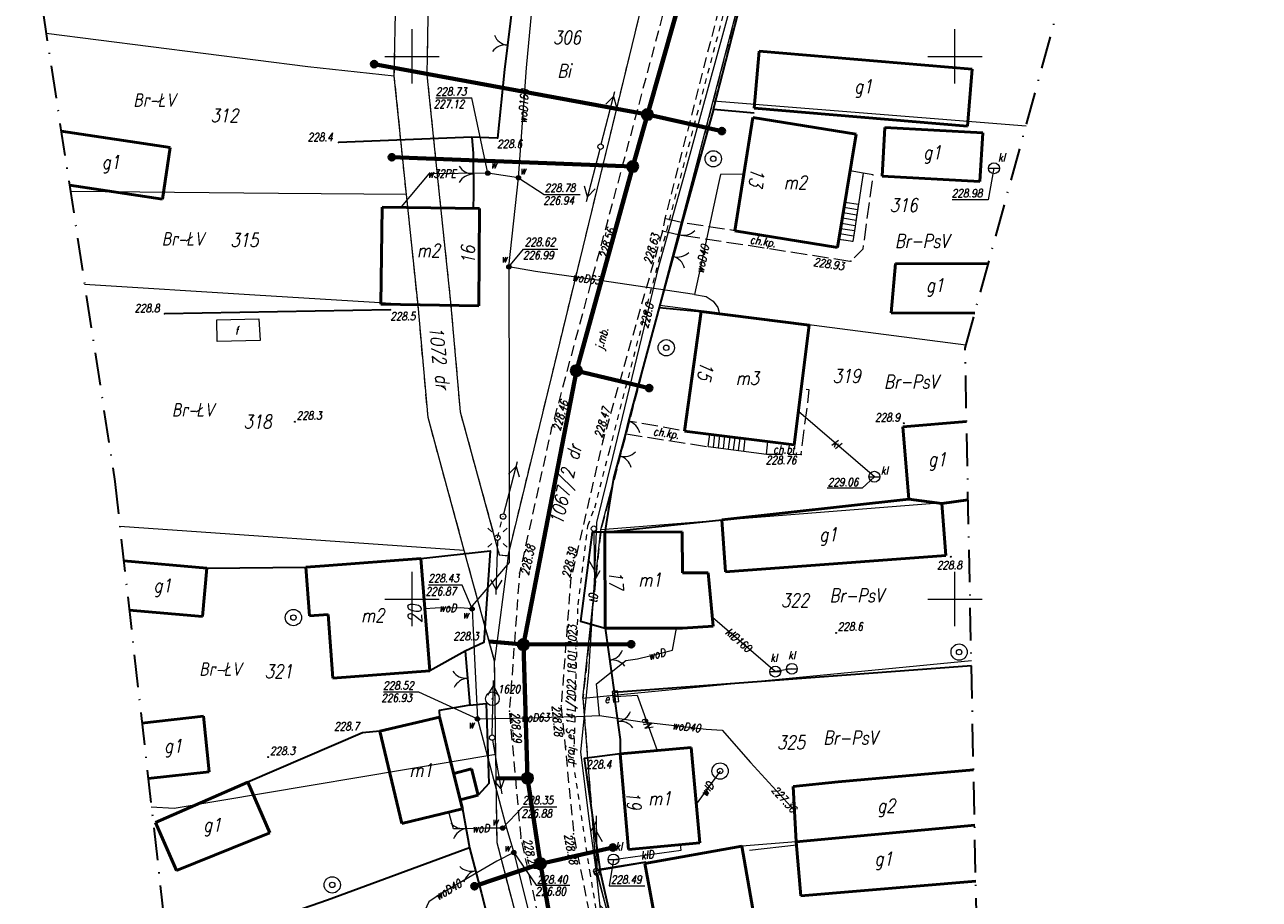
# Model space of a CAD drawing. Header units: millimetres. Extents: x 7436010 to 7436992, y 5663514 to 5666647.
# Tile 14 of 45: x 7436214 to 7436328, y 5663972 to 5664053. Entities that reach past the tile are written whole.
import ezdxf
from ezdxf.enums import TextEntityAlignment as Align

# ---------------------------------------------------------------- set-up
doc = ezdxf.new("R2010")
doc.units = ezdxf.units.MM
doc.header["$PDSIZE"] = 1
for name, pattern in [('1', [0]), ('2_EGBU_A', [0]), ('3', [1, 0.5, -0.5]), ('GAK', [3.5, 2, -0.75, 0, -0.75]), ('GDE', [0]), ('GUZ', [1.5, 1, -0.5]), ('KOC', [2, 1.5, -0.5]), ('KOU', [1.5, 1, -0.5])]:
    doc.linetypes.add(name, pattern=pattern)
for name, color, linetype, lineweight in [('1 OGRODZENIE', 7, 'BGT', 35), ('15 PRZEWODY KL', 34, 'Continuous', 18), ('17 SŁUPY TELEKOMUNIKACYJNE', 30, 'Continuous', 18), ('18 LINIE TELEKOMUNIAKCYJNE', 30, 'Continuous', 18), ('2 BRAMY FURTKI', 7, 'Continuous', 18), ('22 SŁUPY eN', 1, 'Continuous', 18), ('23 LINIE eN', 1, 'Continuous', 18), ('24 LATARNIA', 1, 'Continuous', 18), ('27 ZASUWY WODOCIĄGOWE ISTN', 5, 'Continuous', 18), ('28 STUDNIA GŁEBINOWA', 5, 'Continuous', 18), ('31 SZAMBO OSADNIK', 34, 'Continuous', 18), ('34 CHODNIKI KP BT', 7, 'KOC', 18), ('35 SCHODY TARASY', 7, 'Continuous', 18), ('36 SZAFA eN', 1, 'Continuous', 18), ('37 PRZEWODY PODZIEMNE eN', 1, 'Continuous', 18), ('38 FUNDAMENT', 7, 'Continuous', 18), ('4 JEZDNIA MB', 7, 'KOU', 18), ('42 RZĘDNE WODOCIĄG', 5, 'Continuous', 18), ('43 RZĘDNE KL', 34, 'Continuous', 18), ('_AA_Kanalizacja grawitacyjna - trasa', 244, 'Continuous', 70), ('_AA_Odcinki boczne grawitacyjne 160mm - trasa', 30, 'Continuous', 70), ('_AA_Studnia kanalizacyjna bet.1000mm - symbol', 24, 'Continuous', 40), ('_AA_Studnia kanalizacyjna PP 600mm - symbol', 24, 'Continuous', 40), ('Dzialki', 7, 'GDE', 18), ('DZIALKI_SYT-WYS_T_0', 7, 'Continuous', 18), ('Działki zarys', 7, 'Continuous', 18), ('EADTD_T_0', 7, 'Continuous', 18), ('EBTPO_L_2', 7, '1', 18), ('EDZPD_L_1', 7, 'GDE', 18), ('EDZPP_T_0', 7, 'Continuous', 18), ('EDZTD_T_0', 7, 'Continuous', 18), ('EGBB_E_T_0', 7, 'Continuous', 18), ('EGBB_L_0', 7, '2_EGBU_A', 50), ('Podzial_sekcyjny_krzyze', 7, 'Continuous', 13), ('Punkty', 7, 'Continuous', 18), ('PunPOMIAR1', 7, 'Continuous', 18), ('RzedPOMIAR1', 7, 'Continuous', 18), ('SIEC_ENERGETYCZNA_L_0', 1, '3', 18), ('SZNPS_T_0', 7, 'Continuous', 18), ('SZNPS_T_3', 7, 'Continuous', 18), ('SZOPO_L_0', 7, 'BGT', 35), ('UWWOA_T_0', 5, 'Continuous', 18), ('UWWOO_T_0', 5, 'Continuous', 18), ('UWWPA_T_0', 5, 'Continuous', 18), ('UWWPO_L_0', 5, '1', 18), ('UŻYTKI LINIE', 96, 'GUZ', 18), ('UŻYTKI OZNACZENIE', 96, 'Continuous', 18), ('WEKTOR BUDYNKI', 7, 'Continuous', 50), ('WEKTOR PRZEWODY kl', 34, 'Continuous', 18), ('WEKTOR PRZEWODY TELEKOMUNIKACYJNE', 30, 'Continuous', 18), ('WEKTOR PRZEWODY wl', 5, 'Continuous', 18), ('WEKTOR RZĘDNE TELE', 30, 'Continuous', 18), ('WEKTOR RZĘDNE TERENU', 7, 'Continuous', 18), ('WEKTOR RZĘDNE WODOCIĄG wo', 5, 'Continuous', 18), ('WEKTOR SCHODY', 7, 'Continuous', 18), ('WEKTOR STUDNIA GŁĘBINOWA', 5, 'Continuous', 18), ('WEKTOR SZAMBO', 34, 'Continuous', 18), ('WEKTOR WODOCIĄGI wo', 5, 'Continuous', 18), ('WEKTOR ZASUWY wo', 5, 'Continuous', 18), ('ZAKRES MAPY', 1, 'GAK', 35)]:
    doc.layers.add(name, color=color, linetype=linetype, lineweight=lineweight)
for name, color, linetype in [('_AA_Studnia kanalizacyjna bet.1000mm - plamki', 255, 'Continuous'), ('_AA_Studnia kanalizacyjna PP 600mm - plamki', 24, 'Continuous'), ('_map', 7, 'Continuous')]:
    doc.layers.add(name, color=color, linetype=linetype)
doc.styles.add('K1_ACAD', font='romans.shx', dxfattribs={"width": 0.8, "oblique": 12})
doc.linetypes.add('BGT', pattern='A,3.75,[133,ltypeshp.shx,S=0.1875,R=0,X=0,Y=0],3.75', length=7.5)

# ---------------------------------------------------------------- blocks, each defined once
blk = doc.blocks.new('GRO')
at = {"linetype": 'Continuous'}
blk.add_circle((0, 0), 0.045, dxfattribs=at)
blk = doc.blocks.new('GRT')
at = {"linetype": 'Continuous'}
blk.add_circle((0, 0), 0.25, dxfattribs=at)
blk = doc.blocks.new('OSP')
at = {"linetype": 'Continuous'}
for radius in [0.625, 0.045]:
    blk.add_circle((0, 0), radius, dxfattribs=at)
blk = doc.blocks.new('ZAS')
at = {"linetype": 'Continuous'}
for radius in [0.2, 0.175, 0.15, 0.125, 0.1, 0.075, 0.05, 0.025, 0.00715]:
    blk.add_circle((0, 0), radius, dxfattribs=at)
blk = doc.blocks.new('BGB')
at = {"linetype": 'Continuous'}
for centre, start, end in [((-1.5, 0), 359.9995, 60), ((1.5, 0), 120, 180.0005)]:
    blk.add_arc(centre, 1.5, start, end, dxfattribs=at)
blk = doc.blocks.new('STD')
at = {"linetype": 'Continuous'}
for radius in [0.75, 0.25]:
    blk.add_circle((0, 0), radius, dxfattribs=at)
blk = doc.blocks.new('SZB')
at = {"linetype": 'Continuous'}
blk.add_line((-0.5, 0), (0.5, 0), dxfattribs=at)
blk.add_circle((0, 0), 0.5, dxfattribs=at)
blk = doc.blocks.new('STE')
at = {"linetype": 'Continuous'}
for p, q in [((0.5, 0.25), (-0.5, 0.25)), ((-0.5, 0.25), (-0.5, -0.25)), ((0.5, -0.25), (0.5, 0.25)), ((-0.5, -0.25), (0.5, -0.25))]:
    blk.add_line(p, q, dxfattribs=at)
blk = doc.blocks.new('SLS')
at = {"linetype": 'Continuous'}
blk.add_circle((0, 0), 0.25, dxfattribs=at)
blk = doc.blocks.new('PLT')
at = {"linetype": 'Continuous'}
for p, q in [((0.25, 0), (5.25, 0)), ((3.76605, 0), (2.9, -0.5)), ((3.9, 0.5), (4.76605, 0))]:
    blk.add_line(p, q, dxfattribs=at)
blk = doc.blocks.new('SUSM04_01')
at = {"linetype": 'Continuous'}
blk.add_circle((0, 0), 0.25, dxfattribs=at)
blk = doc.blocks.new('PNN')
at = {"linetype": 'Continuous'}
for p, q in [((0.25, 0), (5.25, 0)), ((3.9, 0.5), (4.76605, 0)), ((4.76605, 0), (3.9, -0.5))]:
    blk.add_line(p, q, dxfattribs=at)
blk = doc.blocks.new('LAT')
at = {"linetype": 'Continuous'}
for p, q in [((-0.53035, 0.53035), (-0.8839, 0.8839)), ((0.53035, 0.53035), (0.8839, 0.8839)), ((-0.53035, -0.53035), (-0.8839, -0.8839)), ((0.53035, -0.53035), (0.8839, -0.8839))]:
    blk.add_line(p, q, dxfattribs=at)
blk = doc.blocks.new('SUUS25')
at = {"linetype": 'Continuous'}
for radius in [0.2, 0.175, 0.15, 0.125, 0.1, 0.075, 0.05, 0.025, 0.00715]:
    blk.add_circle((0, 0), radius, dxfattribs=at)
blk = doc.blocks.new('WSP')
at = {"linetype": 'Continuous'}
blk.add_circle((0, 0), 0.045, dxfattribs=at)
blk = doc.blocks.new('STUDZ')
at = {"layer": '1 OGRODZENIE', "flags": 128}
for points in [[(7436277.77, 5664045.13), (7436281.76, 5664060.71), (7436283, 5664065.47), (7436285.22, 5664074.32)], [(7436256.11, 5664065.2), (7436260.41, 5664064.97), (7436259.05, 5664053.29), (7436258.51, 5664048.79), (7436257.86, 5664042.46), (7436255.51, 5664042.55), (7436243.21, 5664042.07)], [(7436277.77, 5664045.13), (7436274.87, 5664034.68), (7436274.59, 5664033.57), (7436273.5, 5664029.55), (7436272.77, 5664026.87), (7436276.62, 5664026.49)], [(7436277.77, 5664045.13), (7436281.51, 5664044.8)], [(7436255.51, 5664042.55), (7436255.63, 5664041.04), (7436255.65, 5664037.27), (7436255.63, 5664035.99)], [(7436248.01, 5664026.64), (7436227.2, 5664026.27)], [(7436272.77, 5664026.87), (7436269.94, 5664016.4), (7436269.67, 5664015.22), (7436268.56, 5664011.14), (7436267.76, 5664006.17)], [(7436267.76, 5664006.17), (7436278.52, 5664007.29)], [(7436267.76, 5664006.17), (7436266.58, 5664006.17), (7436265.51, 5663997.95), (7436267.78, 5663997.32), (7436268.62, 5663991.42), (7436268.71, 5663990.36), (7436269.17, 5663987.06), (7436269.18, 5663985.74)], [(7436250.81, 5664003.72), (7436257.18, 5664004.43), (7436256.62, 5663995.98), (7436254.89, 5663995.2), (7436251.62, 5663993.39)], [(7436231.09, 5664002.84), (7436240.22, 5664002.93)], [(7436254.89, 5663995.2), (7436255.33, 5663990.21), (7436252.49, 5663989.72), (7436252.53, 5663989.12)], [(7436268.62, 5663991.42), (7436301.53, 5663993.88)], [(7436255.33, 5663990.21), (7436256.83, 5663990.38), (7436257.08, 5663983), (7436256.08, 5663981.93)], [(7436247.04, 5663987.82), (7436245.43, 5663987.67), (7436234.87, 5663983.11)], [(7436269.18, 5663985.74), (7436265.86, 5663985.31), (7436267.28, 5663975.1)], [(7436254.65, 5663980.66), (7436255.28, 5663977.07), (7436242.2, 5663972.26), (7436230.8, 5663968.29), (7436227.53, 5663967.08)], [(7436255.28, 5663977.07), (7436256.38, 5663972.88), (7436256.85, 5663971.06), (7436255.28, 5663970.65)]]:
    blk.add_lwpolyline(points, dxfattribs=at)
at = {"layer": '15 PRZEWODY KL', "flags": 128}
blk.add_lwpolyline([(7436292.58, 5664011.27), (7436285.58, 5664017.29)], dxfattribs=at)
at = {"layer": '2 BRAMY FURTKI'}
blk.add_arc((7436274.98, 5664035.02), 1.5, 254.8289, 314.8293, dxfattribs=at)
at = {"layer": '2 BRAMY FURTKI', "linetype": 'Continuous'}
blk.add_arc((7436269.51, 5664014.96), 1.5, 13.2101, 73.2106, dxfattribs=at)
at = {"layer": '22 SŁUPY eN', "linetype": '3', "flags": 128}
blk.add_lwpolyline([(7436257.86, 5664005.65), (7436258.38, 5664007.6)], dxfattribs=at)
at = {"layer": '34 CHODNIKI KP BT', "flags": 128}
for points in [[(7436273.06, 5664033.92), (7436274.59, 5664033.57), (7436290.42, 5664031.13), (7436291.55, 5664032.28), (7436292.48, 5664039.08), (7436291.55, 5664039.25), (7436290.59, 5664032.93), (7436289.31, 5664033.14), (7436289.19, 5664032.39), (7436279.72, 5664033.94), (7436274.87, 5664034.68), (7436273.28, 5664035.06)], [(7436282.63, 5664013.36), (7436285.84, 5664013.33), (7436286.59, 5664019.28), (7436285.84, 5664019.38), (7436285.19, 5664014.2), (7436282.77, 5664014.51)], [(7436277.28, 5664014.04), (7436277.43, 5664015.19), (7436275.1, 5664015.48), (7436269.94, 5664016.4), (7436269.67, 5664015.22), (7436277.28, 5664014.04)]]:
    blk.add_lwpolyline(points, dxfattribs=at)
at = {"layer": '35 SCHODY TARASY', "flags": 128}
for points in [[(7436277.28, 5664014.04), (7436277.43, 5664015.19)], [(7436277.43, 5664015.19), (7436280.69, 5664014.77), (7436282.77, 5664014.51)], [(7436277.75, 5664013.98), (7436277.89, 5664015.13)], [(7436278.21, 5664013.92), (7436278.36, 5664015.07)], [(7436278.68, 5664013.86), (7436278.82, 5664015.01)], [(7436279.15, 5664013.8), (7436279.29, 5664014.95)], [(7436279.61, 5664013.74), (7436279.76, 5664014.89)], [(7436280.08, 5664013.69), (7436280.22, 5664014.83)], [(7436280.55, 5664013.63), (7436280.69, 5664014.77)], [(7436282.63, 5664013.36), (7436282.77, 5664014.51)], [(7436277.28, 5664014.04), (7436282.63, 5664013.36)]]:
    blk.add_lwpolyline(points, dxfattribs=at)
at = {"layer": '37 PRZEWODY PODZIEMNE eN', "flags": 128}
blk.add_lwpolyline([(7436268.74, 5663991.02), (7436270.74, 5663991.13), (7436272.57, 5663986.05)], dxfattribs=at)
at = {"layer": '38 FUNDAMENT', "flags": 128}
blk.add_lwpolyline([(7436232.01, 5664025.71), (7436235.89, 5664025.83), (7436236, 5664023.83), (7436232.05, 5664023.72), (7436232.01, 5664025.71)], dxfattribs=at)
at = {"layer": '4 JEZDNIA MB', "flags": 128}
for points in [[(7436276.67, 5664066.8), (7436275.37, 5664062.35), (7436268.02, 5664034.9), (7436262.85, 5664015.76), (7436259.89, 5664002.38), (7436258.96, 5663989.67), (7436260.01, 5663977.96), (7436262.3, 5663967.71), (7436270.91, 5663933.15)], [(7436281.33, 5664065.85), (7436279.98, 5664061.11), (7436273.28, 5664035.06), (7436273.06, 5664033.92), (7436267.57, 5664014.57), (7436264.6, 5664001.72), (7436263.73, 5663990.15), (7436264.88, 5663978.37)], [(7436275.37, 5663934.76), (7436266.87, 5663968.5), (7436264.88, 5663978.37)]]:
    blk.add_lwpolyline(points, dxfattribs=at)
at = {"layer": '42 RZĘDNE WODOCIĄG', "flags": 128}
blk.add_lwpolyline([(7436258.34, 5663978.9), (7436260.19, 5663980.84), (7436263.32, 5663980.84)], dxfattribs=at)
at = {"layer": '43 RZĘDNE KL', "flags": 128}
for points in [[(7436303.6, 5664039.69), (7436303.06, 5664036.78), (7436299.75, 5664036.78)], [(7436292.58, 5664011.27), (7436291.46, 5664010.21), (7436288.22, 5664010.21)], [(7436268.55, 5663976), (7436268.15, 5663973.56), (7436271.43, 5663973.56)]]:
    blk.add_lwpolyline(points, dxfattribs=at)
at = {"layer": 'Dzialki'}
for p, q in [((7436301.82, 5663979.15), (7436285.39, 5663977.62)), ((7436280.37, 5663977.24), (7436266.97, 5663974.93)), ((7436285.39, 5663977.62), (7436280.37, 5663977.24)), ((7436266.97, 5663974.93), (7436271.21, 5663959.1))]:
    blk.add_line(p, q, dxfattribs=at)
at = {"layer": 'Działki zarys', "flags": 128}
for points in [[(7436240.4, 5664049.03), (7436216.29, 5664052.12)], [(7436237.69, 5664037.37), (7436218.52, 5664037.54)], [(7436235.51, 5664028.01), (7436219.83, 5664028.99)], [(7436254.81, 5664004.47), (7436223.08, 5664006.68)], [(7436265.74, 5663990.88), (7436266.97, 5663974.93)], [(7436257.71, 5663985.66), (7436228.07, 5663980.71), (7436225.98, 5663980.83)]]:
    blk.add_lwpolyline(points, dxfattribs=at)
at = {"layer": 'EBTPO_L_2'}
blk.add_line((7436285.42, 5663977.32), (7436281.08, 5663976.82), dxfattribs=at)
at = {"layer": 'EDZPD_L_1'}
for p, q in [((7436258.84, 5664003.99), (7436276.33, 5664075.95)), ((7436277.73, 5664045.89), (7436285.17, 5664074.32)), ((7436251.8, 5664072.74), (7436251.36, 5664048.3)), ((7436248.36, 5664048.17), (7436248.67, 5664065.43)), ((7436248.36, 5664048.17), (7436240.4, 5664049.03)), ((7436249.48, 5664037.27), (7436248.36, 5664048.17)), ((7436251.36, 5664048.3), (7436252.47, 5664037.58)), ((7436275.42, 5664037.05), (7436277.73, 5664045.89)), ((7436277.73, 5664045.89), (7436306.56, 5664043.61)), ((7436249.48, 5664037.27), (7436237.69, 5664037.37)), ((7436250.55, 5664027.07), (7436249.48, 5664037.27)), ((7436252.47, 5664037.58), (7436253.54, 5664027.36)), ((7436267.4, 5664006.4), (7436275.42, 5664037.05)), ((7436250.55, 5664027.07), (7436235.51, 5664028.01)), ((7436251.47, 5664016.73), (7436250.55, 5664027.07)), ((7436253.54, 5664027.36), (7436254.43, 5664017.26)), ((7436272.81, 5664027.08), (7436301.02, 5664023.41)), ((7436254.81, 5664004.47), (7436251.47, 5664016.73)), ((7436254.43, 5664017.26), (7436258.03, 5664004.07)), ((7436267.4, 5664006.4), (7436301.22, 5664009.09)), ((7436265.74, 5663990.88), (7436267.4, 5664006.4)), ((7436257.6, 5663994.26), (7436254.81, 5664004.47)), ((7436258.84, 5664003.99), (7436257.6, 5663994.26)), ((7436258.03, 5664004.07), (7436258.84, 5664003.99)), ((7436257.71, 5663985.66), (7436257.6, 5663994.26)), ((7436265.74, 5663990.88), (7436301.52, 5663994.33)), ((7436257.83, 5663977.52), (7436257.71, 5663985.66)), ((7436261.76, 5663962.55), (7436257.83, 5663977.52))]:
    blk.add_line(p, q, dxfattribs=at)
at = {"layer": 'EGBB_L_0'}
for p, q in [((7436281.51, 5664045.23), (7436281.96, 5664050.49)), ((7436281.96, 5664050.49), (7436301.6, 5664048.83)), ((7436301.16, 5664043.57), (7436301.6, 5664048.83)), ((7436281.51, 5664045.23), (7436301.16, 5664043.57)), ((7436279.72, 5664033.94), (7436281.4, 5664044.38)), ((7436281.4, 5664044.38), (7436290.89, 5664042.83)), ((7436217.67, 5664043.1), (7436227.73, 5664041.59)), ((7436293.29, 5664038.96), (7436293.54, 5664043.45)), ((7436293.54, 5664043.45), (7436302.56, 5664042.95)), ((7436302.31, 5664038.46), (7436302.56, 5664042.95)), ((7436289.19, 5664032.39), (7436290.89, 5664042.83)), ((7436227.02, 5664036.84), (7436227.73, 5664041.59)), ((7436293.29, 5664038.96), (7436302.31, 5664038.46)), ((7436218.43, 5664038.12), (7436227.02, 5664036.84)), ((7436247.11, 5664027.16), (7436247.24, 5664036.12)), ((7436247.24, 5664036.12), (7436256.21, 5664035.99)), ((7436256.16, 5664027.02), (7436256.21, 5664035.99)), ((7436279.72, 5664033.94), (7436289.19, 5664032.39)), ((7436294.12, 5664026.38), (7436294.52, 5664030.92)), ((7436294.52, 5664030.92), (7436302.97, 5664030.87)), ((7436302.97, 5664030.87), (7436303.07, 5664030.87)), ((7436247.11, 5664027.16), (7436256.16, 5664027.02)), ((7436275.1, 5664015.48), (7436276.62, 5664026.49)), ((7436276.62, 5664026.49), (7436286.59, 5664025.22)), ((7436294.12, 5664026.38), (7436301.82, 5664026.33)), ((7436285.19, 5664014.2), (7436286.59, 5664025.22)), ((7436295.2, 5664015.87), (7436301.08, 5664016.36)), ((7436295.2, 5664015.87), (7436295.76, 5664009.2)), ((7436275.1, 5664015.48), (7436285.19, 5664014.2)), ((7436278.52, 5664007.29), (7436295.76, 5664009.2)), ((7436295.76, 5664009.2), (7436298.81, 5664008.8)), ((7436298.81, 5664008.8), (7436301.22, 5664009.13)), ((7436298.81, 5664008.8), (7436299.16, 5664004)), ((7436278.52, 5664007.29), (7436278.88, 5664002.5)), ((7436267.76, 5664006.17), (7436274.89, 5664006.19)), ((7436267.76, 5664006.17), (7436267.78, 5663997.32)), ((7436274.89, 5664006.19), (7436274.9, 5664002.41)), ((7436223.44, 5664003.51), (7436231.09, 5664002.84)), ((7436241.92, 5664003.07), (7436250.81, 5664003.72)), ((7436250.81, 5664003.72), (7436251.62, 5663993.39)), ((7436278.88, 5664002.5), (7436299.16, 5664004)), ((7436230.69, 5663998.4), (7436231.09, 5664002.84)), ((7436240.22, 5664002.93), (7436241.92, 5664003.07)), ((7436240.22, 5664002.93), (7436240.56, 5663998.44)), ((7436274.9, 5664002.41), (7436277.28, 5664002.41)), ((7436277.28, 5664002.41), (7436277.74, 5663997.51)), ((7436223.95, 5663998.97), (7436230.69, 5663998.4)), ((7436240.56, 5663998.44), (7436242.26, 5663998.57)), ((7436242.26, 5663998.57), (7436242.7, 5663992.72)), ((7436274.91, 5663997.33), (7436277.74, 5663997.51)), ((7436267.78, 5663997.32), (7436274.91, 5663997.33)), ((7436242.7, 5663992.72), (7436251.62, 5663993.39)), ((7436225.11, 5663988.57), (7436230.79, 5663989.21)), ((7436230.79, 5663989.21), (7436231.32, 5663984.07)), ((7436247.04, 5663987.82), (7436252.53, 5663989.12)), ((7436252.53, 5663989.12), (7436254.65, 5663980.66)), ((7436247.04, 5663987.82), (7436249.06, 5663979.33)), ((7436269.18, 5663985.74), (7436275.7, 5663986.33)), ((7436275.7, 5663986.33), (7436276.5, 5663977.52)), ((7436269.18, 5663985.74), (7436269.92, 5663976.93)), ((7436225.69, 5663983.45), (7436231.32, 5663984.07)), ((7436289.26, 5663983.17), (7436301.72, 5663984.25)), ((7436226.37, 5663979.4), (7436234.87, 5663983.11)), ((7436234.87, 5663983.11), (7436236.89, 5663978.47)), ((7436285.11, 5663982.73), (7436289.26, 5663983.17)), ((7436285.11, 5663982.73), (7436285.39, 5663977.62)), ((7436249.06, 5663979.33), (7436254.65, 5663980.66)), ((7436226.37, 5663979.4), (7436228.29, 5663974.99)), ((7436228.29, 5663974.99), (7436236.89, 5663978.47)), ((7436285.39, 5663977.62), (7436301.82, 5663979.15)), ((7436269.92, 5663976.93), (7436276.5, 5663977.52)), ((7436271.45, 5663975.62), (7436280.37, 5663977.24)), ((7436280.37, 5663977.24), (7436282.08, 5663967.4)), ((7436285.39, 5663977.62), (7436285.81, 5663972.64)), ((7436271.45, 5663975.62), (7436273.26, 5663965.78)), ((7436285.81, 5663972.64), (7436301.92, 5663974))]:
    blk.add_line(p, q, dxfattribs=at)
at = {"layer": 'Podzial_sekcyjny_krzyze', "color": 7, "lineweight": 13}
for p, q in [((7436250, 5664047.5), (7436250, 5664052.5)), ((7436300, 5664047.5), (7436300, 5664052.5)), ((7436247.5, 5664050), (7436252.5, 5664050)), ((7436297.5, 5664050), (7436302.5, 5664050)), ((7436250, 5663997.5), (7436250, 5664002.5)), ((7436300, 5663997.5), (7436300, 5664002.5)), ((7436247.5, 5664000), (7436252.5, 5664000)), ((7436297.5, 5664000), (7436302.5, 5664000))]:
    blk.add_line(p, q, dxfattribs=at)
at = {"layer": 'PunPOMIAR1'}
for p in [(7436243.21, 5664042.07), (7436257.86, 5664042.46), (7436268.02, 5664034.9), (7436273.06, 5664033.92), (7436290.42, 5664031.13), (7436227.2, 5664026.27), (7436248.01, 5664026.64), (7436262.85, 5664015.76), (7436267.57, 5664014.57), (7436285.84, 5664013.33), (7436259.89, 5664002.38), (7436264.6, 5664001.72), (7436256.62, 5663995.98), (7436258.96, 5663989.67), (7436263.73, 5663990.15), (7436245.43, 5663987.67), (7436265.86, 5663985.31), (7436264.88, 5663978.37), (7436260.01, 5663977.96)]:
    blk.add_point(p, dxfattribs=at)
at = {"layer": 'SIEC_ENERGETYCZNA_L_0'}
for p, q in [((7436278.28, 5664052.32), (7436279.56, 5664057.15)), ((7436277, 5664047.48), (7436278.28, 5664052.32)), ((7436275.73, 5664042.65), (7436277, 5664047.48)), ((7436274.46, 5664037.81), (7436275.73, 5664042.65)), ((7436273.2, 5664032.97), (7436274.46, 5664037.81)), ((7436271.94, 5664028.14), (7436273.2, 5664032.97)), ((7436270.68, 5664023.3), (7436271.94, 5664028.14)), ((7436269.42, 5664018.46), (7436270.68, 5664023.3)), ((7436268.17, 5664013.62), (7436269.42, 5664018.46)), ((7436266.82, 5664008.39), (7436268.17, 5664013.62)), ((7436266.18, 5664006.73), (7436266.82, 5664008.39)), ((7436265.29, 5663999.48), (7436266.18, 5664006.73)), ((7436264.91, 5663984.64), (7436265.29, 5663999.48)), ((7436266.42, 5663974.62), (7436264.91, 5663984.64)), ((7436267.13, 5663970.46), (7436266.42, 5663974.62))]:
    blk.add_line(p, q, dxfattribs=at)
at = {"layer": 'SZOPO_L_0'}
for p, q in [((7436267.28, 5663975.1), (7436271.54, 5663975.77)), ((7436269.44, 5663965.71), (7436267.28, 5663975.1))]:
    blk.add_line(p, q, dxfattribs=at)
at = {"layer": 'UWWOA_T_0'}
for p, q in [((7436252.19, 5664046.17), (7436255.51, 5664046.17)), ((7436256.97, 5664039.24), (7436255.51, 5664046.17)), ((7436259.79, 5664038.82), (7436262.16, 5664037.27)), ((7436262.16, 5664037.27), (7436265.48, 5664037.27))]:
    blk.add_line(p, q, dxfattribs=at)
at = {"layer": 'UWWPO_L_0'}
for p, q in [((7436251.55, 5664039.18), (7436249, 5664036.15)), ((7436256.97, 5664039.24), (7436251.55, 5664039.18)), ((7436259.79, 5664038.82), (7436256.97, 5664039.24))]:
    blk.add_line(p, q, dxfattribs=at)
at = {"layer": 'UŻYTKI LINIE', "flags": 128}
for points in [[(7436291.78, 5664098.98), (7436285.17, 5664074.32), (7436277.73, 5664045.89), (7436275.42, 5664037.05), (7436267.4, 5664006.4), (7436265.74, 5663990.88), (7436266.97, 5663974.93), (7436271.21, 5663959.1), (7436275.29, 5663945.26), (7436279.25, 5663930.76), (7436282.69, 5663916.78), (7436290.25, 5663884), (7436291.92, 5663877.5), (7436293.15, 5663871.54), (7436293.3, 5663870.78), (7436298.03, 5663851.35), (7436300.08, 5663842.93), (7436302.74, 5663832.54), (7436306.06, 5663818.61), (7436309.78, 5663804.08), (7436311.42, 5663799.46), (7436315.72, 5663789.29), (7436324.77, 5663771.51)], [(7436248.8, 5664072.79), (7436251.8, 5664072.74), (7436251.36, 5664048.3), (7436252.47, 5664037.58), (7436253.54, 5664027.36), (7436254.43, 5664017.26), (7436258.03, 5664004.07), (7436258.84, 5664003.99), (7436276.33, 5664075.95)], [(7436299.77, 5663807.82), (7436293.96, 5663830.53), (7436291.34, 5663840.75), (7436290.07, 5663846.01), (7436284.58, 5663868.62), (7436282.65, 5663877), (7436280.85, 5663884.81), (7436280.02, 5663888.28), (7436279.1, 5663892.1), (7436273.46, 5663915.7), (7436268.41, 5663936.84), (7436267.38, 5663941.15), (7436261.76, 5663962.55), (7436257.83, 5663977.52), (7436257.71, 5663985.66), (7436257.6, 5663994.26), (7436254.81, 5664004.47), (7436251.47, 5664016.73), (7436250.55, 5664027.07), (7436249.48, 5664037.27), (7436248.36, 5664048.17), (7436248.67, 5664065.43), (7436248.8, 5664072.79)]]:
    blk.add_lwpolyline(points, dxfattribs=at)
at = {"layer": 'WEKTOR BUDYNKI', "flags": 128}
for points in [[(7436255.47, 5663984.34), (7436253.83, 5663983.93)], [(7436255.47, 5663984.34), (7436256.08, 5663981.93)], [(7436256.08, 5663981.93), (7436254.44, 5663981.51)]]:
    blk.add_lwpolyline(points, dxfattribs=at)
at = {"layer": 'WEKTOR PRZEWODY kl', "flags": 128}
for points in [[(7436284.98, 5663993.57), (7436283.45, 5663993.31), (7436277.67, 5663998.29)], [(7436268.55, 5663976), (7436274.77, 5663976.86), (7436274.72, 5663977.36)]]:
    blk.add_lwpolyline(points, dxfattribs=at)
at = {"layer": 'WEKTOR PRZEWODY TELEKOMUNIKACYJNE', "flags": 128}
blk.add_lwpolyline([(7436280.2, 5664057.82), (7436275.16, 5664039.39), (7436272.63, 5664030.4), (7436271.36, 5664024.98), (7436268.45, 5664013.05), (7436266.99, 5664007.05), (7436266.77, 5664001.55), (7436266.57, 5663998.2), (7436266.25, 5663993.25), (7436265.51, 5663985.93), (7436266.29, 5663979.76), (7436266.93, 5663975.04), (7436267.35, 5663971.15), (7436267.67, 5663969.78), (7436268.13, 5663968.57), (7436269.12, 5663964.63)], dxfattribs=at)
at = {"layer": 'WEKTOR PRZEWODY wl', "flags": 128}
blk.add_lwpolyline([(7436278.37, 5663984.15), (7436276.17, 5663981.11)], dxfattribs=at)
at = {"layer": 'WEKTOR RZĘDNE WODOCIĄG wo', "flags": 128}
for points in [[(7436258.92, 5664030.61), (7436260.26, 5664032.25), (7436263.42, 5664032.25)], [(7436255.52, 5663999.09), (7436254.6, 5664001.28), (7436251.51, 5664001.28)], [(7436247.36, 5663991.45), (7436250.58, 5663991.45), (7436256.02, 5663988.95)], [(7436259.37, 5663976.63), (7436261.43, 5663973.62), (7436264.54, 5663973.62)]]:
    blk.add_lwpolyline(points, dxfattribs=at)
at = {"layer": 'WEKTOR SCHODY', "flags": 128}
for points in [[(7436290.34, 5664039.45), (7436289.31, 5664033.14)], [(7436291.55, 5664039.25), (7436290.59, 5664032.93), (7436289.31, 5664033.14)], [(7436291.55, 5664039.25), (7436290.34, 5664039.45)], [(7436291.03, 5664035.86), (7436289.79, 5664036.06)], [(7436291.11, 5664036.35), (7436289.86, 5664036.55)], [(7436290.89, 5664034.89), (7436289.63, 5664035.09)], [(7436290.96, 5664035.37), (7436289.71, 5664035.58)], [(7436290.74, 5664033.91), (7436289.47, 5664034.12)], [(7436290.82, 5664034.4), (7436289.55, 5664034.61)], [(7436290.67, 5664033.43), (7436289.39, 5664033.64)]]:
    blk.add_lwpolyline(points, dxfattribs=at)
at = {"layer": 'WEKTOR WODOCIĄGI wo', "flags": 128}
for points in [[(7436276.02, 5664028.05), (7436267.3, 5664029.35), (7436261.36, 5664030.18), (7436258.92, 5664030.61), (7436259.79, 5664038.82), (7436260.53, 5664048.95), (7436261.22, 5664056.19), (7436261.76, 5664061.04), (7436262.13, 5664065.49)], [(7436280.56, 5664039.16), (7436278.4, 5664039.13), (7436278.22, 5664038.3), (7436276.61, 5664030.73), (7436276.02, 5664028.05), (7436277.08, 5664027.89), (7436277.72, 5664027.43), (7436278.17, 5664026.87), (7436278.31, 5664026.27)], [(7436258.92, 5664030.61), (7436258.95, 5664017.48), (7436258.95, 5664003.38), (7436255.52, 5663999.37), (7436255.52, 5663999.09), (7436254.44, 5663999.18), (7436252.12, 5663999.17), (7436251.17, 5663999.1)], [(7436255.52, 5663999.09), (7436255.73, 5663995.15), (7436256.02, 5663988.95), (7436259.29, 5663989.03), (7436265.15, 5663989.17), (7436267.26, 5663989.28), (7436270.97, 5663988.73), (7436277.08, 5663988.01), (7436278.56, 5663987.91), (7436281.18, 5663984.94), (7436285.23, 5663980.5)], [(7436267.26, 5663989.28), (7436267, 5663992.18), (7436269.68, 5663994.34), (7436270.77, 5663994.49), (7436272.92, 5663995), (7436273.98, 5663995.3), (7436274.35, 5663997.33)], [(7436256.02, 5663988.95), (7436258.69, 5663978.89), (7436258.34, 5663978.9), (7436256.82, 5663978.89), (7436254.43, 5663978.83), (7436253.8, 5663978.83), (7436253.39, 5663980.36)], [(7436258.69, 5663978.89), (7436259.37, 5663976.63), (7436257.82, 5663975.84), (7436252.48, 5663972.73), (7436251.55, 5663972.1), (7436250.27, 5663969.38)], [(7436259.37, 5663976.63), (7436260.71, 5663971.22)]]:
    blk.add_lwpolyline(points, dxfattribs=at)
at = {"layer": 'ZAKRES MAPY', "ltscale": 1.5}
blk.add_lwpolyline([(7436214.32, 5664064.98), (7436222.62, 5664010.82), (7436230.12, 5663943.99), (7436248.65, 5663869.32), (7436257.81, 5663817.45), (7436225.28, 5663809.49), (7436239.13, 5663761.43), (7436291.45, 5663747.95), (7436357.74, 5663551.42), (7436423.01, 5663550.19), (7436426.82, 5663608.65), (7436394.88, 5663706.24), (7436353.3, 5663786.62), (7436324.67, 5663863.48), (7436302.12, 5663964.1), (7436300.94, 5664023.12), (7436335.23, 5664148.26)], dxfattribs=at)
at = {"layer": '17 SŁUPY TELEKOMUNIKACYJNE', "rotation": 0.0622539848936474}
for p in [(7436266.75, 5664006.48), (7436267.04, 5663974.76)]:
    blk.add_blockref('SLS', p, dxfattribs=at)
at = {"layer": '18 LINIE TELEKOMUNIAKCYJNE'}
for p, rotation in [((7436266.75, 5664006.48), 270.5238118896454), ((7436267.04, 5663974.76), 90.52381188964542), ((7436267.04, 5663974.76), 284.3009765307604)]:
    blk.add_blockref('PLT', p, dxfattribs=dict(at, rotation=rotation))
at = {"layer": '2 BRAMY FURTKI'}
for p, rotation in [((7436258.78, 5664051.04), 83.15722656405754), ((7436255.64, 5664039.15), 90.30395359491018), ((7436274.04, 5664031.56), 254.8293348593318), ((7436269.12, 5664013.18), 254.7805351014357), ((7436268.2, 5663994.37), 278.0609422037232), ((7436255.11, 5663992.71), 95.03910000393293), ((7436268.94, 5663988.71), 277.9355504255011), ((7436254.97, 5663978.86), 99.9540332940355), ((7436255.83, 5663974.97), 104.7099029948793)]:
    blk.add_blockref('BGB', p, dxfattribs=dict(at, rotation=rotation))
at = {"layer": '22 SŁUPY eN'}
for p in [(7436267.36, 5664041.68), (7436258.38, 5664007.6), (7436257.86, 5664005.65), (7436257.37, 5663987.23)]:
    blk.add_blockref('SUSM04_01', p, dxfattribs=at)
at = {"layer": '23 LINIE eN'}
for p, rotation in [((7436267.36, 5664041.68), 75.56646980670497), ((7436267.36, 5664041.68), 255.2412904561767), ((7436258.38, 5664007.6), 75.24129045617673), ((7436257.86, 5664005.65), 268.4762045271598), ((7436257.37, 5663987.23), 88.47620452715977), ((7436257.37, 5663987.23), 279.7559108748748)]:
    blk.add_blockref('PNN', p, dxfattribs=dict(at, rotation=rotation))
at = {"layer": '24 LATARNIA'}
blk.add_blockref('LAT', (7436257.86, 5664005.65), dxfattribs=at)
at = {"layer": '27 ZASUWY WODOCIĄGOWE ISTN', "rotation": 264.6899967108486}
blk.add_blockref('ZAS', (7436258.34, 5663978.9), dxfattribs=at)
at = {"layer": '28 STUDNIA GŁEBINOWA'}
for p in [(7436277.74, 5664040.56), (7436273.41, 5664023.15), (7436242.64, 5663973.66)]:
    blk.add_blockref('STD', p, dxfattribs=at)
at = {"layer": '31 SZAMBO OSADNIK'}
for p in [(7436303.6, 5664039.69), (7436292.58, 5664011.27), (7436268.55, 5663976)]:
    blk.add_blockref('SZB', p, dxfattribs=at)
at = {"layer": '36 SZAFA eN', "rotation": 276.5120131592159}
blk.add_blockref('STE', (7436268.74, 5663991.02), dxfattribs=at)
at = {"layer": 'EDZPP_T_0'}
blk.add_blockref('GRT', (7436266.97, 5663974.93), dxfattribs=at)
at = {"layer": 'Punkty'}
for name, p in [('GRO', (7436280.37, 5663977.24)), ('GRO', (7436285.39, 5663977.62)), ('GRT', (7436266.97, 5663974.93))]:
    blk.add_blockref(name, p, dxfattribs=at)
at = {"layer": 'SZNPS_T_0', "rotation": 0.06255451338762}
blk.add_blockref('OSP', (7436257.4, 5663990.81), dxfattribs=at)
at = {"layer": 'UWWPA_T_0'}
for p, rotation in [((7436256.97, 5664039.24), 351.5300002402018), ((7436259.79, 5664038.82), 171.5300003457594)]:
    blk.add_blockref('ZAS', p, dxfattribs=dict(at, rotation=rotation))
at = {"layer": 'WEKTOR RZĘDNE TERENU', "rotation": 0.06340145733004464}
for p in [(7436239.2, 5664016.34), (7436295.29, 5664016.19), (7436299.62, 5664003.89), (7436289.05, 5663996.88), (7436236.75, 5663985.43)]:
    blk.add_blockref('WSP', p, dxfattribs=at)
at = {"layer": 'WEKTOR STUDNIA GŁĘBINOWA'}
for p in [(7436239.07, 5663998.29), (7436300.39, 5663995.11), (7436278.37, 5663984.15)]:
    blk.add_blockref('STD', p, dxfattribs=at)
at = {"layer": 'WEKTOR SZAMBO'}
for p in [(7436284.98, 5663993.57), (7436283.45, 5663993.31)]:
    blk.add_blockref('SZB', p, dxfattribs=at)
at = {"layer": 'WEKTOR ZASUWY wo'}
for p in [(7436258.92, 5664030.61), (7436255.52, 5663999.09), (7436256.02, 5663988.95), (7436259.37, 5663976.63)]:
    blk.add_blockref('SUUS25', p, dxfattribs=at)
at = {"layer": '15 PRZEWODY KL', "style": 'K1_ACAD', "oblique": 12, "width": 0.8}
blk.add_text('kl', height=0.75, rotation=319.3332, dxfattribs=at).set_placement((7436289.08, 5664014.28), align=Align.MIDDLE)
at = {"layer": '27 ZASUWY WODOCIĄGOWE ISTN', "style": 'K1_ACAD', "oblique": 12, "width": 0.8}
blk.add_text('w', height=0.75, dxfattribs=at).set_placement((7436257.36, 5663979.14))
at = {"layer": '31 SZAMBO OSADNIK', "style": 'K1_ACAD', "oblique": 12, "width": 0.8}
for p in [(7436303.98, 5664040.32), (7436293.18, 5664011.46), (7436268.71, 5663976.84)]:
    blk.add_text('kl', height=0.75, dxfattribs=at).set_placement(p)
at = {"layer": '34 CHODNIKI KP BT', "style": 'K1_ACAD', "oblique": 12, "width": 0.8}
for s, rotation, p in [('ch.kp.', 351.2375, (7436282.3, 5664032.83)), ('ch.kp.', 351.186, (7436273.39, 5664015.17)), ('ch.bt.', 359.429, (7436284.39, 5664013.77))]:
    blk.add_text(s, height=0.75, rotation=rotation, dxfattribs=at).set_placement(p, align=Align.MIDDLE)
at = {"layer": '36 SZAFA eN', "style": 'K1_ACAD', "oblique": 12, "width": 0.8}
blk.add_text('e', height=0.75, rotation=0.0617, dxfattribs=at).set_placement((7436267.73, 5663990.43))
at = {"layer": '37 PRZEWODY PODZIEMNE eN', "style": 'K1_ACAD', "oblique": 12, "width": 0.8}
blk.add_text('eN', height=0.75, rotation=289.7584, dxfattribs=at).set_placement((7436271.65, 5663988.59), align=Align.MIDDLE)
at = {"layer": '38 FUNDAMENT', "style": 'K1_ACAD', "oblique": 12, "width": 0.8}
blk.add_text('f', height=0.75, rotation=0.0623, dxfattribs=at).set_placement((7436233.85, 5664024.75), align=Align.MIDDLE)
at = {"layer": '4 JEZDNIA MB', "style": 'K1_ACAD', "oblique": 12, "width": 0.8}
blk.add_text('j.mb.', height=0.75, rotation=74.8843, dxfattribs=at).set_placement((7436267.58, 5664023.99), align=Align.MIDDLE)
at = {"layer": '42 RZĘDNE WODOCIĄG', "style": 'K1_ACAD', "oblique": 12, "width": 0.8}
for s, p in [('228.35', (7436260.17, 5663981.09)), ('226.88', (7436260.06, 5663979.87))]:
    blk.add_text(s, height=0.75, dxfattribs=at).set_placement(p)
at = {"layer": '43 RZĘDNE KL', "style": 'K1_ACAD', "oblique": 12, "width": 0.8}
for s, p in [('228.98', (7436299.71, 5664037.02)), ('229.06', (7436288.29, 5664010.4)), ('228.49', (7436268.31, 5663973.78))]:
    blk.add_text(s, height=0.75, dxfattribs=at).set_placement(p)
at = {"layer": 'DZIALKI_SYT-WYS_T_0', "style": 'K1_ACAD', "oblique": 12, "width": 0.8}
for s, p in [('306', (7436264.26, 5664051.74)), ('312', (7436232.72, 5664044.55)), ('316', (7436295.28, 5664036.29)), ('315', (7436234.56, 5664033.07)), ('319', (7436290.03, 5664020.56)), ('318', (7436235.77, 5664016.35)), ('322', (7436285.27, 5663999.89)), ('321', (7436237.71, 5663993.33)), ('325', (7436284.91, 5663986.8))]:
    blk.add_text(s, height=1.25, dxfattribs=at).set_placement(p, align=Align.MIDDLE)
at = {"layer": 'EADTD_T_0', "style": 'K1_ACAD', "oblique": 12, "width": 0.8}
for s, rotation, p in [('13', 261.0943, (7436281.15, 5664038.94)), ('16', 90.5373, (7436255.79, 5664031.71)), ('15', 258.1741, (7436276.45, 5664021.13)), ('17', 273.2977, (7436268.18, 5664001.72)), ('20', 93.5044, (7436250.88, 5663998.67)), ('19', 276.4112, (7436269.79, 5663981.38))]:
    blk.add_text(s, height=1.25, rotation=rotation, dxfattribs=at).set_placement(p, align=Align.CENTER)
at = {"layer": 'EDZTD_T_0', "style": 'K1_ACAD', "oblique": 12, "width": 0.8}
for s, rotation, p in [('1072', 275.079, (7436252.85, 5664025.16)), ('1067/2', 76.9858, (7436262.63, 5664007.04))]:
    blk.add_text(s, height=1.25, rotation=rotation, dxfattribs=at).set_placement(p, align=Align.TOP_LEFT)
at = {"layer": 'EGBB_E_T_0', "style": 'K1_ACAD', "oblique": 12, "width": 0.8}
for s, p in [('g1', (7436291.56, 5664047.03)), ('g1', (7436297.92, 5664040.95)), ('g1', (7436222.25, 5664040.06)), ('m2', (7436285.3, 5664038.38)), ('m2', (7436251.51, 5664032.11)), ('g1', (7436298.17, 5664028.71)), ('m3', (7436280.88, 5664020.35)), ('g1', (7436298.38, 5664012.67)), ('g1', (7436288.35, 5664005.75)), ('m1', (7436271.91, 5664001.78)), ('g1', (7436227.01, 5664001.04)), ('m2', (7436246.37, 5663998.5)), ('g1', (7436227.99, 5663986.26)), ('m1', (7436250.82, 5663984.23)), ('m1', (7436272.82, 5663981.63)), ('g2', (7436293.68, 5663980.75)), ('g1', (7436231.6, 5663978.99)), ('g1', (7436293.43, 5663975.87))]:
    blk.add_text(s, height=1.25, dxfattribs=at).set_placement(p, align=Align.MIDDLE)
at = {"layer": 'RzedPOMIAR1', "style": 'K1_ACAD', "oblique": 12, "width": 0.8}
for s, p in [('228.4', (7436240.38, 5664042.19)), ('228.6', (7436257.83, 5664041.56)), ('228.8', (7436224.43, 5664026.43)), ('228.5', (7436247.99, 5664025.68)), ('228.3', (7436253.81, 5663996.21)), ('228.7', (7436242.82, 5663987.9)), ('228.4', (7436266.04, 5663984.39))]:
    blk.add_text(s, height=0.75, dxfattribs=at).set_placement(p)
for s, rotation, p in [('228.56', 75.0101, (7436267.97, 5664031.31)), ('228.63', 74.1603, (7436272.04, 5664030.8)), ('228.93', 351.2375, (7436286.94, 5664030.71)), ('228.46', 74.8843, (7436263.66, 5664015.44)), ('228.47', 74.1603, (7436267.5, 5664014.8)), ('228.76', 359.429, (7436282.58, 5664012.44)), ('228.38', 77.5256, (7436260.73, 5664002.12)), ('228.39', 76.9858, (7436264.53, 5664001.9)), ('228.29', 275.1238, (7436259.1, 5663989.54)), ('228.28', 275.5757, (7436262.86, 5663990.14)), ('228.28', 281.3992, (7436263.98, 5663978.27)), ('228.22', 282.5939, (7436260.22, 5663977.81))]:
    blk.add_text(s, height=0.75, rotation=rotation, dxfattribs=at).set_placement(p)
at = {"layer": 'SIEC_ENERGETYCZNA_L_0', "style": 'K1_ACAD', "oblique": 12, "width": 0.8}
blk.add_text('proj. eS 141/2022 18.01.2023', height=0.75, rotation=88.8006, dxfattribs=at).set_placement((7436264.89, 5663984.77))
at = {"layer": 'SZNPS_T_3', "style": 'K1_ACAD', "oblique": 12, "width": 0.8}
blk.add_text('1620', height=0.75, rotation=0.0627, dxfattribs=at).set_placement((7436257.9, 5663991.32))
at = {"layer": 'UWWOA_T_0', "style": 'K1_ACAD', "oblique": 12, "width": 0.8}
for s, p in [('228.73', (7436252.18, 5664047.14)), ('227.12', (7436251.98, 5664045.99)), ('228.78', (7436262.21, 5664038.26)), ('226.94', (7436262.1, 5664037.1))]:
    blk.add_text(s, height=0.75, dxfattribs=at).set_placement(p, align=Align.TOP_LEFT)
for p in [(7436257.24, 5664039.66), (7436259.92, 5664039.13)]:
    blk.add_text('w', height=0.75, dxfattribs=at).set_placement(p)
at = {"layer": 'UWWOO_T_0', "style": 'K1_ACAD', "oblique": 12, "width": 0.8}
blk.add_text('w32PE', height=0.75, rotation=0.63, dxfattribs=at).set_placement((7436251.42, 5664038.81))
at = {"layer": 'UŻYTKI OZNACZENIE', "style": 'K1_ACAD', "oblique": 12, "width": 0.8}
for s, p in [('Bi', (7436263.38, 5664049.29)), ('Br-ŁV', (7436224.32, 5664046.6)), ('Br-ŁV', (7436226.94, 5664033.81)), ('Br-PsV', (7436294.47, 5664033.62)), ('Br-PsV', (7436293.48, 5664020.65)), ('Br-ŁV', (7436227.87, 5664018.06)), ('Br-PsV', (7436288.45, 5664000.96)), ('Br-ŁV', (7436230.39, 5663994.17)), ('Br-PsV', (7436287.87, 5663987.84))]:
    blk.add_text(s, height=1.25, dxfattribs=at).set_placement(p, align=Align.TOP_LEFT)
for rotation, p in [(275.0794, (7436253.35, 5664020.77)), (76.9858, (7436264.1, 5664013))]:
    blk.add_text('dr', height=1.25, rotation=rotation, dxfattribs=at).set_placement(p, align=Align.TOP_LEFT)
at = {"layer": 'WEKTOR PRZEWODY kl', "style": 'K1_ACAD', "oblique": 12, "width": 0.8}
for s, rotation, p in [('klD160', 319.2529, (7436280.08, 5663996.22)), ('klD', 7.8779, (7436271.66, 5663976.43))]:
    blk.add_text(s, height=0.75, rotation=rotation, dxfattribs=at).set_placement(p, align=Align.MIDDLE)
at = {"layer": 'WEKTOR PRZEWODY TELEKOMUNIKACYJNE', "style": 'K1_ACAD', "oblique": 12, "width": 0.8}
blk.add_text('tD', height=0.75, rotation=86.6093, dxfattribs=at).set_placement((7436266.68, 5664000.08), align=Align.MIDDLE)
at = {"layer": 'WEKTOR PRZEWODY wl', "style": 'K1_ACAD', "oblique": 12, "width": 0.8}
blk.add_text('wlD', height=0.75, rotation=54.0992, dxfattribs=at).set_placement((7436277.17, 5663982.49), align=Align.MIDDLE)
at = {"layer": 'WEKTOR RZĘDNE TELE', "style": 'K1_ACAD', "oblique": 12, "width": 0.8}
blk.add_text('228.0', height=0.75, rotation=76.6589, dxfattribs=at).set_placement((7436271.36, 5664024.98), align=Align.MIDDLE_LEFT)
at = {"layer": 'WEKTOR RZĘDNE TERENU', "style": 'K1_ACAD', "oblique": 12, "width": 0.8}
for s, p in [('228.3', (7436239.36, 5664016.54)), ('228.9', (7436292.64, 5664016.36)), ('228.8', (7436298.34, 5664002.75)), ('228.6', (7436289.21, 5663997.09)), ('228.3', (7436236.91, 5663985.63))]:
    blk.add_text(s, height=0.75, rotation=0.0634, dxfattribs=at).set_placement(p)
at = {"layer": 'WEKTOR RZĘDNE WODOCIĄG wo', "style": 'K1_ACAD', "oblique": 12, "width": 0.8}
for s, p in [('228.62', (7436260.37, 5664032.52)), ('226.99', (7436260.22, 5664031.31)), ('228.43', (7436251.49, 5664001.54)), ('226.87', (7436251.24, 5664000.33)), ('228.52', (7436247.33, 5663991.66)), ('226.93', (7436247.16, 5663990.52)), ('228.40', (7436261.5, 5663973.79)), ('226.80', (7436261.35, 5663972.69))]:
    blk.add_text(s, height=0.75, dxfattribs=at).set_placement(p)
blk.add_text('227.36', height=0.75, rotation=312.3021, dxfattribs=at).set_placement((7436285.23, 5663980.5), align=Align.MIDDLE_RIGHT)
at = {"layer": 'WEKTOR SZAMBO', "style": 'K1_ACAD', "oblique": 12, "width": 0.8}
for p in [(7436284.64, 5663994.45), (7436282.99, 5663994.21)]:
    blk.add_text('kl', height=0.75, rotation=0.0634, dxfattribs=at).set_placement(p)
at = {"layer": 'WEKTOR WODOCIĄGI wo', "style": 'K1_ACAD', "oblique": 12, "width": 0.8}
for s, rotation, p in [('woD160', 85.8273, (7436260.27, 5664045.4)), ('woD40', 77.9635, (7436276.73, 5664031.33)), ('woD63', 352.013, (7436266.05, 5664029.52)), ('woD', 359.7565, (7436253.28, 5663999.18)), ('woD', 13.8768, (7436272.52, 5663994.91)), ('woD63', 1.3213, (7436261.33, 5663989.08)), ('woD40', 353.251, (7436275.27, 5663988.23)), ('woD', 1.3139, (7436256.32, 5663978.87)), ('woD40', 30.6736, (7436253.33, 5663973.22))]:
    blk.add_text(s, height=0.75, rotation=rotation, dxfattribs=at).set_placement(p, align=Align.MIDDLE)
at = {"layer": 'WEKTOR ZASUWY wo', "style": 'K1_ACAD', "oblique": 12, "width": 0.8}
for p in [(7436258.2, 5664031), (7436254.65, 5663998.2), (7436255.16, 5663988.08), (7436258.46, 5663976.73)]:
    blk.add_text('w', height=0.75, dxfattribs=at).set_placement(p)

msp = doc.modelspace()

# ---------------------------------------------------------------- hatches: boundary and pattern name
at = {"layer": '_AA_Studnia kanalizacyjna bet.1000mm - plamki', "linetype": 'Continuous'}
h = msp.add_hatch(color=256, dxfattribs=at)
edge = h.paths.add_edge_path()
edge.add_arc((7436271.66, 5664044.64), 0.5, 0, 360)
h = msp.add_hatch(color=256, dxfattribs=at)
edge = h.paths.add_edge_path()
edge.add_arc((7436270.31, 5664039.85), 0.5, 0, 360)
h = msp.add_hatch(color=256, dxfattribs=at)
edge = h.paths.add_edge_path()
edge.add_arc((7436265.13, 5664021.04), 0.5, 0, 360)
h = msp.add_hatch(color=256, dxfattribs=at)
edge = h.paths.add_edge_path()
edge.add_arc((7436260.24, 5663995.8), 0.5, 0, 360)
h = msp.add_hatch(color=256, dxfattribs=at)
edge = h.paths.add_edge_path()
edge.add_arc((7436260.63, 5663983.49), 0.5, 0, 360)
h = msp.add_hatch(color=256, dxfattribs=at)
edge = h.paths.add_edge_path()
edge.add_arc((7436261.82, 5663975.61), 0.5, 0, 360)
at = {"layer": '_AA_Studnia kanalizacyjna PP 600mm - plamki', "linetype": 'Continuous'}
h = msp.add_hatch(color=30, dxfattribs=at)
edge = h.paths.add_edge_path()
edge.add_arc((7436246.51, 5664049.29), 0.3, 0, 360)
h = msp.add_hatch(color=30, dxfattribs=at)
edge = h.paths.add_edge_path()
edge.add_arc((7436278.53, 5664043.12), 0.3, 0, 360)
h = msp.add_hatch(color=30, dxfattribs=at)
edge = h.paths.add_edge_path()
edge.add_arc((7436248.13, 5664040.7), 0.3, 0, 360)
h = msp.add_hatch(color=30, dxfattribs=at)
edge = h.paths.add_edge_path()
edge.add_arc((7436271.83, 5664019.44), 0.3, 0, 360)
h = msp.add_hatch(color=30, dxfattribs=at)
edge = h.paths.add_edge_path()
edge.add_arc((7436270.19, 5663995.83), 0.3, 0, 360)
h = msp.add_hatch(color=30, dxfattribs=at)
edge = h.paths.add_edge_path()
edge.add_arc((7436268.5, 5663977.11), 0.3, 0, 360)
h = msp.add_hatch(color=30, dxfattribs=at)
edge = h.paths.add_edge_path()
edge.add_arc((7436255.75, 5663973.53), 0.3, 0, 360)

# ---------------------------------------------------------------- linework, layer by layer
at = {"layer": '_AA_Kanalizacja grawitacyjna - trasa'}
msp.add_lwpolyline([(7436275.47, 5664057.95), (7436271.67, 5664044.64), (7436270.32, 5664039.85), (7436265.14, 5664021.02), (7436260.25, 5663995.8), (7436260.64, 5663983.49), (7436261.83, 5663975.61), (7436263.06, 5663968.51), (7436268.65, 5663946.24), (7436269.94, 5663941.51), (7436271.45, 5663934.95), (7436275.25, 5663919.53), (7436276.49, 5663914.63), (7436277.85, 5663908.99), (7436283.84, 5663884.75), (7436291.29, 5663853.5), (7436295.5, 5663836.54)], dxfattribs=at)
at = {"layer": '_AA_Odcinki boczne grawitacyjne 160mm - trasa'}
for points in [[(7436246.51, 5664049.29), (7436271.67, 5664044.64)], [(7436271.67, 5664044.64), (7436278.53, 5664043.12)], [(7436270.32, 5664039.85), (7436248.13, 5664040.7)], [(7436271.83, 5664019.44), (7436265.14, 5664021.02)], [(7436260.25, 5663995.8), (7436257.14, 5663996.09)], [(7436270.19, 5663995.83), (7436260.25, 5663995.8)], [(7436260.64, 5663983.49), (7436257.77, 5663983.46)], [(7436268.5, 5663977.11), (7436261.83, 5663975.61)], [(7436261.83, 5663975.61), (7436255.75, 5663973.53)]]:
    msp.add_lwpolyline(points, dxfattribs=at)
at = {"layer": '_AA_Studnia kanalizacyjna bet.1000mm - symbol', "linetype": 'Continuous'}
for centre in [(7436271.66, 5664044.64), (7436270.31, 5664039.85), (7436265.13, 5664021.04), (7436260.24, 5663995.8), (7436260.63, 5663983.49), (7436261.82, 5663975.61)]:
    msp.add_circle(centre, 0.5, dxfattribs=at)
at = {"layer": '_AA_Studnia kanalizacyjna PP 600mm - symbol', "color": 30, "linetype": 'Continuous'}
for centre in [(7436246.51, 5664049.29), (7436278.53, 5664043.12), (7436248.13, 5664040.7), (7436271.83, 5664019.44), (7436270.19, 5663995.83), (7436268.5, 5663977.11), (7436255.75, 5663973.53)]:
    msp.add_circle(centre, 0.3, dxfattribs=at)

# ---------------------------------------------------------------- block references
at = {"layer": '_map'}
msp.add_blockref('STUDZ', (0, 0), dxfattribs=at)

doc.saveas('drawing.dxf')
